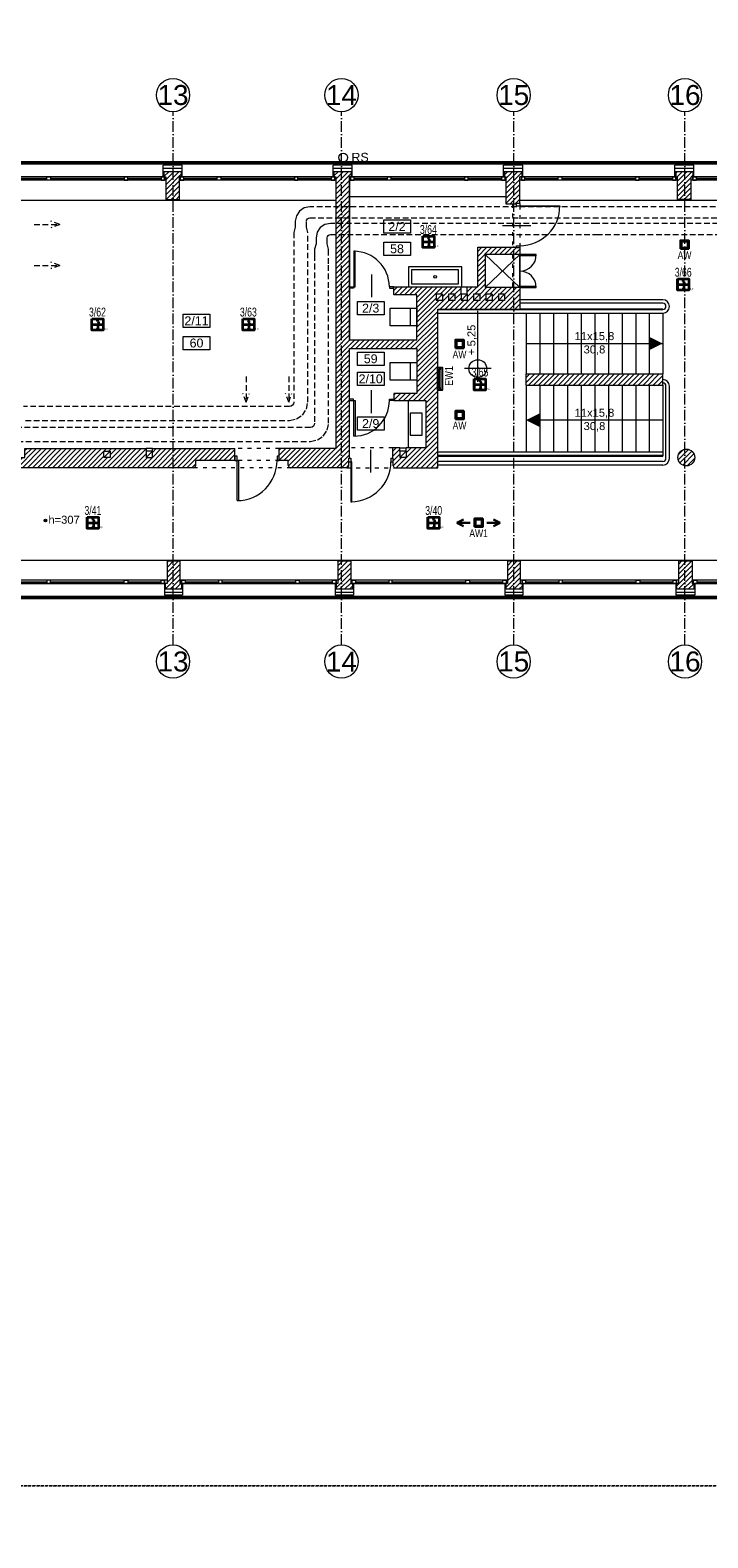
# Model space of a CAD drawing. Header units: millimetres. Extents: x 167773 to 185035, y -114105 to -66770.
# Tile 13 of 114: x 175827 to 177354, y -109222 to -105828. Entities that reach past the tile are written whole.
import ezdxf
from ezdxf.enums import TextEntityAlignment as Align

# ---------------------------------------------------------------- set-up
doc = ezdxf.new("R2010")
doc.units = ezdxf.units.MM
for name, pattern in [('ACAD_ISO03W100', [30, 12, -18]), ('ACAD_ISO10W100', [18, 12, -3, 0, -3]), ('DASHED', [0.75, 0.5, -0.25]), ('HIDDEN', [9.525, 6.35, -3.175])]:
    doc.linetypes.add(name, pattern=pattern)
doc.layers.get('0').update_dxf_attribs({"lineweight": 9})
doc.layers.add('!zakres', color=7, linetype='ACAD_ISO03W100', lineweight=60, true_color=0x8a14ff)
for name, color, linetype, lineweight in [('a-op_okna', 42, 'Continuous', 9), ('a-op_text', 7, 'Continuous', 9), ('a-osie', 20, 'ACAD_ISO10W100', 9), ('b-cienka', 9, 'Continuous', 9), ('b-drzwi', 6, 'Continuous', 9), ('b-izolacja', 8, 'BATTING', 9), ('b-okna', 6, 'Continuous', 9), ('b-przerywana1', 9, 'ACAD_ISO03W100', 9), ('b-widokowa', 7, 'Continuous', 9), ('b-ściany', 2, 'Continuous', 9), ('c-wyposazenie', 5, 'Continuous', 9), ('EL_Linia SSP', 240, 'Continuous', 35), ('EL_oprawy', 96, 'Continuous', 30), ('h-hatch', 8, 'Continuous', 9), ('opis text', 7, 'Continuous', 9)]:
    doc.layers.add(name, color=color, linetype=linetype, lineweight=lineweight)
doc.layers.add('El_Oświetlenie awaryjne', color=1, linetype='Continuous')
doc.layers.add('x-revclouds', color=190, linetype='HIDDEN', lineweight=9, plot=False)
doc.styles.add('Arial', font='arial.ttf')
doc.styles.add('arial 0.8', font='arial.ttf', dxfattribs={"width": 0.8})
doc.styles.add('ES1', font='ARIALN.TTF')
doc.styles.add('PPAB_100', font='arial.ttf', dxfattribs={"height": 18})
doc.styles.add('PPAB_50', font='arial.ttf', dxfattribs={"height": 8})
doc.linetypes.add('BATTING', pattern='A,0.0001,-0.1,[134,ltypeshp.shx,S=0.1,R=0,X=-0.1,Y=0],-0.2,[134,ltypeshp.shx,S=0.1,R=180,X=0.1,Y=0],-0.1', length=0.4001)
pattern_1 = [(45, (15000, 0), (-5.61266008, 5.61266008), [])]

# ---------------------------------------------------------------- blocks, each defined once
blk = doc.blocks.new('kotapozioma')
for p, q in [((49315.1, 119.4), (49395.1, 119.4)), ((49330.1, 104.4), (49330.1, 134.4))]:
    blk.add_line(p, q)
blk.add_circle((49330.1, 119.4), 10)
at = {"layer": 'opis text', "style": 'PPAB_50'}
for tag, p in [('ZNAK', (49345.1, 119.4)), ('WARTOSC', (49355.1, 119.4))]:
    blk.add_attdef(tag, text='', height=9, dxfattribs=at).set_placement(p, align=Align.BOTTOM_LEFT)
blk = doc.blocks.new('okno_')
at = {"layer": 'b-okna'}
for p, q in [((-166, -4), (-91, -4)), ((-83, -4), (83, -4)), ((91, -4), (166, -4))]:
    blk.add_line(p, q, dxfattribs=at)
for points in [[(-174, -8), (174, -8), (174, 0), (-174, 0)], [(-174, 0), (-166, 0), (-166, -8), (-174, -8)], [(-83, 0), (-91, 0), (-91, -8), (-83, -8)], [(83, 0), (91, 0), (91, -8), (83, -8)], [(166, 0), (174, 0), (174, -8), (166, -8)]]:
    blk.add_lwpolyline(points, close=True, dxfattribs=at)
blk = doc.blocks.new('A$C5690186C')
at = {"layer": 'EL_Linia SSP', "lineweight": 5}
h = blk.add_hatch(color=256, dxfattribs=at)
h.set_gradient(color1=(255, 0, 0), color2=(224, 0, 0), one_color=1, name='INVSPHERICAL')
h.paths.add_polyline_path([(-9.8, 0), (-9.8, 12.8), (-12.8, 12.8), (-12.8, 0)])
h.paths.add_polyline_path([(-9.8, -12.8), (-9.8, 0), (-12.8, 0), (-12.8, -12.8)])
at = {"layer": 'EL_Linia SSP'}
blk.add_hatch(color=256, dxfattribs=at).paths.add_polyline_path([(2, -9.8, 1), (0.1, -9.8, 1)])
for p, q in [((-12.8, 0), (12.8, 0)), ((1.1, -2.1), (1.1, -9.8))]:
    blk.add_line(p, q, dxfattribs=at)
at = {"layer": 'EL_Linia SSP', "color": 1, "linetype": 'Continuous'}
for p, q in [((-0.1, 8.5), (0.1, 9.4)), ((0.1, 7.7), (-0.1, 8.5)), ((0.1, 9.4), (0.7, 10.4)), ((0.6, 7), (0.1, 7.7)), ((1.4, 2.3), (0.4, 1.2)), ((0.7, 6.7), (0.6, 7)), ((0.7, 10.4), (1.8, 11.5)), ((1.1, 6.3), (0.7, 6.7)), ((1.1, 6.3), (1.4, 6)), ((1.4, 6), (1.6, 5.7)), ((2, 3.3), (1.4, 2.3)), ((1.6, 5.7), (2, 5)), ((2, 5), (2.2, 4.2)), ((2.2, 4.2), (2, 3.3))]:
    blk.add_line(p, q, dxfattribs=at)
at = {"layer": 'EL_Linia SSP'}
blk.add_lwpolyline([(-12.8, 12.8), (12.8, 12.8), (12.8, -12.8), (-12.8, -12.8)], close=True, dxfattribs=at)
blk.add_circle((1.1, -9.8), 0.938, dxfattribs=at)
at = {"layer": 'EL_Linia SSP', "color": 1}
blk.add_text('R,C', height=4, dxfattribs=at).set_placement((13.9, -11.8))
blk = doc.blocks.new('AW1')
for p, q in [((-65, 0), (-45, 10)), ((-25, 0), (-65, 0)), ((-65, 0), (-45, -10)), ((25, 0), (65, 0)), ((65, 0), (45, 10)), ((65, 0), (45, -10))]:
    blk.add_line(p, q)
for points in [[(-12.5, -12.5), (12.5, -12.5), (12.5, 12.5), (-12.5, 12.5)], [(-9.5, -9.5), (9.5, -9.5), (9.5, 9.5), (-9.5, 9.5)]]:
    blk.add_lwpolyline(points, close=True)
at = {"style": 'arial 0.8', "width": 0.8}
blk.add_text('AW1', height=23, dxfattribs=at).set_placement((0, -20), align=Align.TOP_CENTER)
blk = doc.blocks.new('AW')
for points in [[(-6.25, -6.25), (6.25, -6.25), (6.25, 6.25), (-6.25, 6.25)], [(-4.75, -4.75), (4.75, -4.75), (4.75, 4.75), (-4.75, 4.75)]]:
    blk.add_lwpolyline(points, close=True)
at = {"style": 'arial 0.8', "width": 0.8}
blk.add_text('AW', height=11.5, dxfattribs=at).set_placement((0, -10), align=Align.TOP_CENTER)
blk = doc.blocks.new('kanaly_went_2p')
at = {"layer": 'h-hatch', "linetype": 'HIDDEN', "lineweight": -2, "ltscale": 2, "extrusion": (0, -1e-16, -1)}
for p, q in [((3500.6, 612.8), (3490, 605.7)), ((3513, 615.2), (3500.6, 612.8)), ((3483, 595.2), (3480.5, 582.7)), ((3490, 605.7), (3483, 595.2)), ((3505.5, 582.7), (3506.1, 585.6)), ((3506.1, 585.6), (3507.7, 588)), ((3507.7, 588), (3510.1, 589.7)), ((3510.1, 589.7), (3513, 590.2))]:
    blk.add_line(p, q, dxfattribs=at)
at = {"layer": 'h-hatch', "linetype": 'HIDDEN', "lineweight": -2, "ltscale": 2, "extrusion": (-1e-16, 0, -1)}
for p, q in [((4113, 615.2), (3513, 615.2)), ((3513, 590.2), (4113, 590.2)), ((4159.9, 578), (3559.9, 578)), ((3559.9, 553), (4159.9, 553)), ((3467.8, 166.2), (2868.4, 166.2)), ((3416.5, 119), (2816.5, 119)), ((2872.4, 134.7), (3467.8, 134.7)), ((2816.5, 87.5), (3416.5, 87.5))]:
    blk.add_line(p, q, dxfattribs=at)
at = {"layer": 'h-hatch', "linetype": 'HIDDEN', "lineweight": -2, "ltscale": 2, "extrusion": (1e-16, 0, -1)}
for p, q in [((4713, 615.2), (4113, 615.2)), ((4113, 590.2), (4713, 590.2)), ((4757.1, 578), (4159.9, 578)), ((4159.9, 553), (4757.1, 553)), ((3514.7, 119), (3416.5, 119)), ((3416.5, 87.5), (3514.7, 87.5))]:
    blk.add_line(p, q, dxfattribs=at)
at = {"layer": 'h-hatch', "linetype": 'HIDDEN', "lineweight": -2, "ltscale": 2}
for p, q in [((2949.7, 575.4), (2930, 582.7)), ((3480.5, 582.7), (3480.5, 569.2)), ((3505.5, 569.2), (3505.5, 582.7)), ((3559.9, 578), (3547.4, 575.6)), ((2892.2, 575.4), (2949.7, 575.4)), ((2949.7, 575.4), (2930, 568.1)), ((3480.5, 569.2), (3477.2, 557.5)), ((3477.2, 557.5), (3477.2, 175.6)), ((3508.7, 557.5), (3505.5, 569.2)), ((3508.7, 175.6), (3508.7, 557.5)), ((3529.8, 558), (3527.4, 545.5)), ((3527.4, 545.5), (3527.4, 532)), ((3536.9, 568.5), (3529.8, 558)), ((3547.4, 575.6), (3536.9, 568.5)), ((3552.4, 545.5), (3552.9, 548.4)), ((3552.4, 532), (3552.4, 545.5)), ((3552.9, 548.4), (3554.6, 550.8)), ((3554.6, 550.8), (3557, 552.5)), ((3557, 552.5), (3559.9, 553)), ((3527.4, 532), (3524.1, 520.3)), ((3524.1, 520.3), (3524.1, 506.8)), ((3555.6, 520.3), (3552.4, 532)), ((3555.6, 506.8), (3555.6, 520.3)), ((2892.2, 483.5), (2949.7, 483.5)), ((2949.7, 483.5), (2930, 490.8)), ((2949.7, 483.5), (2930, 476.2)), ((3524.1, 506.8), (3524.1, 486.8)), ((3524.1, 486.8), (3524.1, 128.4)), ((3555.6, 486.8), (3555.6, 506.8)), ((3555.6, 128.4), (3555.6, 486.8)), ((3369.8, 233.3), (3369.8, 175.8)), ((3465.6, 233.3), (3465.6, 175.8)), ((3369.8, 175.8), (3362.5, 195.5)), ((3369.8, 175.8), (3377.1, 195.5)), ((3465.6, 175.8), (3458.3, 195.5)), ((3465.6, 175.8), (3472.9, 195.5)), ((3476.5, 172), (3474.5, 169)), ((3477.2, 175.6), (3476.5, 172)), ((3505.6, 160), (3508.7, 175.6)), ((3471.4, 166.9), (3467.8, 166.2)), ((3467.8, 134.7), (3483.5, 137.8)), ((3474.5, 169), (3471.4, 166.9)), ((3483.5, 137.8), (3496.7, 146.7)), ((3496.7, 146.7), (3505.6, 160)), ((3518.3, 119.7), (3514.7, 119)), ((3521.4, 121.8), (3518.3, 119.7)), ((3523.4, 124.8), (3521.4, 121.8)), ((3524.1, 128.4), (3523.4, 124.8)), ((3543.6, 99.5), (3552.5, 112.8)), ((3552.5, 112.8), (3555.6, 128.4)), ((3514.7, 87.5), (3530.3, 90.6)), ((3530.3, 90.6), (3543.6, 99.5))]:
    blk.add_line(p, q, dxfattribs=at)
blk = doc.blocks.new('866330')
for p, q in [((-144, 13), (-144, -13)), ((-144, 0), (144, 0)), ((144, 13), (144, -13))]:
    blk.add_line(p, q)
blk.add_lwpolyline([(-170, -32), (170, -32), (170, 32), (-170, 32)], close=True)
at = {"style": 'ES1', "flags": 1}
blk.add_attdef('TYP', (-181, 290), '', height=120, dxfattribs=at)
at = {"style": 'ES1'}
blk.add_attdef('KOD_ES', (-181, 130), '', height=120, dxfattribs=at)

msp = doc.modelspace()

# ---------------------------------------------------------------- hatches: boundary and pattern name
at = {"layer": 'a-op_text', "ltscale": 0.5}
h = msp.add_hatch(color=256, dxfattribs=at)
edge = h.paths.add_edge_path()
edge.add_arc((175861.3, -106932), 3, 0, 360)
at = {"layer": 'h-hatch'}
h = msp.add_hatch(dxfattribs=at)
h.set_pattern_fill('ANSI31', color=256, scale=2.5, style=0)
h.set_pattern_definition(pattern_1)
h.paths.add_polyline_path([(176163.4, -106157.9), (176167.4, -106157.9), (176167.4, -106145.9), (176128.4, -106145.9), (176128.4, -106157.9), (176129.9, -106157.9), (176132.4, -106157.9), (176132.4, -106208.9), (176163.4, -106208.9)])
h = msp.add_hatch(dxfattribs=at)
h.set_pattern_fill('ANSI31', color=256, scale=2.5, style=0)
h.set_pattern_definition(pattern_1)
h.paths.add_polyline_path([(176745.4, -106455.9), (176930.4, -106455.9), (176930.4, -106407.4), (176851.9, -106407.4), (176851.9, -106333.4), (176930.4, -106333.4), (176930.4, -106318.4), (176922.4, -106318.4), (176922.4, -106316.9), (176835.4, -106316.9), (176835.4, -106405.9), (176811.9, -106405.9), (176811.9, -106422.4), (176811.9, -106436.4), (176797.9, -106436.4), (176797.9, -106422.4), (176797.9, -106405.9), (176646.4, -106405.9), (176646.4, -106423.9), (176698.4, -106423.9), (176698.4, -106524.9), (176546.4, -106524.9), (176546.4, -106436.9), (176546.4, -106423.9), (176546.4, -106405.9), (176546.4, -106165.4), (176546.4, -106157.9), (176550.4, -106157.9), (176550.4, -106145.9), (176511.4, -106145.9), (176511.4, -106157.9), (176513.4, -106157.9), (176515.4, -106157.9), (176515.4, -106208.9), (176515.4, -106769.9), (176388.4, -106769.9), (176388.4, -106796.9), (176408.4, -106796.9), (176408.4, -106806.9, 0.414214), (176414.4, -106812.9), (176540.9, -106812.9, 0.414214), (176544.9, -106808.9), (176544.9, -106791.4), (176546.4, -106791.4), (176546.4, -106544.9), (176698.4, -106544.9), (176698.4, -106645.9), (176646.4, -106645.9), (176646.4, -106661.9), (176718.4, -106661.9), (176718.4, -106767.9), (176673.9, -106767.9), (176673.9, -106775.9), (176673.9, -106789.9), (176659.9, -106789.9), (176659.9, -106775.9), (176659.9, -106767.9), (176643.4, -106767.9), (176643.4, -106791.4), (176644.9, -106791.4), (176644.9, -106808.9, 0.414214), (176648.9, -106812.9), (176745.4, -106812.9)])
h.paths.add_polyline_path([(176741.9, -106436.4), (176741.9, -106422.4), (176755.9, -106422.4), (176755.9, -106436.4)], flags=16)
h.paths.add_polyline_path([(176769.9, -106436.4), (176769.9, -106422.4), (176783.9, -106422.4), (176783.9, -106436.4)], flags=16)
h.paths.add_polyline_path([(176825.9, -106436.4), (176825.9, -106422.4), (176839.9, -106422.4), (176839.9, -106436.4)], flags=16)
h.paths.add_polyline_path([(176853.9, -106436.4), (176853.9, -106422.4), (176867.9, -106422.4), (176867.9, -106436.4)], flags=16)
h.paths.add_polyline_path([(176881.9, -106436.4), (176881.9, -106422.4), (176895.9, -106422.4), (176895.9, -106436.4)], flags=16)
h = msp.add_hatch(dxfattribs=at)
h.set_pattern_fill('ANSI31', color=256, scale=2.5, style=0)
h.set_pattern_definition(pattern_1)
h.paths.add_polyline_path([(176930.4, -106157.9), (176934.9, -106157.9), (176934.9, -106145.9), (176895.4, -106145.9), (176895.4, -106157.9), (176896.9, -106157.9), (176899.4, -106157.9), (176899.4, -106219.9), (176922.4, -106219.9), (176922.4, -106218.4), (176930.4, -106218.4)])
h = msp.add_hatch(dxfattribs=at)
h.set_pattern_fill('ANSI31', color=256, scale=2.5, style=0)
h.set_pattern_definition(pattern_1)
h.paths.add_polyline_path([(177316.4, -106157.9), (177320.4, -106157.9), (177320.4, -106145.9), (177281.4, -106145.9), (177281.4, -106157.9), (177281.9, -106157.9), (177285.4, -106157.9), (177285.4, -106208.9), (177316.4, -106208.9)])
h = msp.add_hatch(dxfattribs=at)
h.set_pattern_fill('ANSI31', color=256, scale=2.5, style=0)
h.set_pattern_definition(pattern_1)
h.paths.add_polyline_path([(177252.4, -106601.9), (176944.4, -106601.9), (176944.4, -106626.9), (177252.4, -106626.9)])
h = msp.add_hatch(dxfattribs=at)
h.set_pattern_fill('ANSI31', color=256, scale=2.5, style=0)
h.set_pattern_definition(pattern_1)
h.paths.add_polyline_path([(176288.4, -106769.9), (176102.4, -106769.9), (176102.4, -106789.9), (176088.4, -106789.9), (176088.4, -106769.9), (175815.4, -106769.9), (175815.4, -106789.9), (175801.4, -106789.9), (175801.4, -106769.9), (175779.4, -106769.9), (175779.4, -106666.9), (175748.4, -106666.9), (175748.4, -106769.9), (175731.4, -106769.9), (175731.4, -106789.9), (175717.4, -106789.9), (175717.4, -106769.9), (175628.4, -106769.9), (175628.4, -106797.9), (175643.4, -106797.9), (175643.4, -106806.9, 0.414214), (175649.4, -106812.9), (176194.4, -106812.9, 0.414214), (176200.4, -106806.9), (176200.4, -106796.9), (176288.4, -106796.9)])
h.paths.add_polyline_path([(175993.4, -106789.9), (175993.4, -106775.9), (176007.4, -106775.9), (176007.4, -106789.9)], flags=16)
h.paths.add_polyline_path([(175782.4, -106789.9), (175768.4, -106789.9), (175768.4, -106775.9), (175782.4, -106775.9)], flags=16)
h = msp.add_hatch(dxfattribs=at)
h.set_pattern_fill('ANSI31', color=256, scale=2.5, style=0)
h.set_pattern_definition(pattern_1)
h.paths.add_polyline_path([(177324.4, -106789.9, 1), (177286.4, -106789.9, 1)])
h = msp.add_hatch(dxfattribs=at)
h.set_pattern_fill('ANSI31', color=256, scale=2.5, style=0)
h.set_pattern_definition(pattern_1)
h.paths.add_polyline_path([(176164.4, -107022.9), (176135.4, -107022.9), (176135.4, -107073.9), (176131.4, -107073.9), (176131.4, -107085.9), (176168.4, -107085.9), (176168.4, -107073.9), (176164.4, -107073.9)])
h = msp.add_hatch(dxfattribs=at)
h.set_pattern_fill('ANSI31', color=256, scale=2.5, style=0)
h.set_pattern_definition(pattern_1)
h.paths.add_polyline_path([(176549.4, -107022.9), (176520.4, -107022.9), (176520.4, -107073.9), (176516.4, -107073.9), (176516.4, -107085.9), (176553.4, -107085.9), (176553.4, -107073.9), (176551.9, -107073.9), (176549.4, -107073.9)])
h = msp.add_hatch(dxfattribs=at)
h.set_pattern_fill('ANSI31', color=256, scale=2.5, style=0)
h.set_pattern_definition(pattern_1)
h.paths.add_polyline_path([(176931.4, -107022.9), (176902.4, -107022.9), (176902.4, -107073.9), (176898.4, -107073.9), (176898.4, -107085.9), (176935.4, -107085.9), (176935.4, -107073.9), (176931.4, -107073.9)])
h = msp.add_hatch(dxfattribs=at)
h.set_pattern_fill('ANSI31', color=256, scale=2.5, style=0)
h.set_pattern_definition(pattern_1)
h.paths.add_polyline_path([(177318.4, -107022.9), (177287.4, -107022.9), (177287.4, -107073.9), (177283.4, -107073.9), (177283.4, -107085.9), (177322.4, -107085.9), (177322.4, -107073.9), (177320.9, -107073.9), (177318.4, -107073.9)])

# ---------------------------------------------------------------- linework, layer by layer
at = {"layer": '!zakres', "linetype": 'DASHED', "ltscale": 60, "const_width": 8, "flags": 128}
msp.add_lwpolyline([(170984.4, -106193.9), (170962.4, -106193.9), (170962.4, -106126.9), (179273.4, -106126.9), (179273.4, -107104.9), (170962.4, -107104.9), (170962.4, -106747.9), (170984.4, -106747.9), (170984.4, -106193.9)], close=True, dxfattribs=at)
at = {"layer": 'a-op_okna'}
for p, q in [((176955.4, -106268.4), (176890.9, -106268.4)), ((176596.4, -106377.9), (176596.4, -106429.3)), ((176596.4, -106689.9), (176596.4, -106638.5)), ((176594.9, -106824.1), (176594.9, -106772.7))]:
    msp.add_line(p, q, dxfattribs=at)
at = {"layer": 'a-op_text', "ltscale": 0.5}
for points in [[(176623.6, -106285.4), (176623.6, -106255.4), (176683.6, -106255.4), (176683.6, -106285.4)], [(176623.6, -106335.4), (176623.6, -106305.4), (176683.6, -106305.4), (176683.6, -106335.4)], [(176564.3, -106468.9), (176564.3, -106438.9), (176624.3, -106438.9), (176624.3, -106468.9)], [(176171.9, -106497.4), (176171.9, -106467.4), (176231.9, -106467.4), (176231.9, -106497.4)], [(176171.9, -106547.4), (176171.9, -106517.4), (176231.9, -106517.4), (176231.9, -106547.4)], [(176564.3, -106582.9), (176564.3, -106552.9), (176624.3, -106552.9), (176624.3, -106582.9)], [(176564.3, -106628), (176564.3, -106598), (176624.3, -106598), (176624.3, -106628)], [(176564.3, -106728.6), (176564.3, -106698.6), (176624.3, -106698.6), (176624.3, -106728.6)]]:
    msp.add_lwpolyline(points, close=True, dxfattribs=at)
msp.add_circle((175861.3, -106932), 3, dxfattribs=at)
at = {"layer": 'a-osie', "ltscale": 2}
for p, q in [((176148.9, -107211.9), (176148.9, -106011.9)), ((176528.4, -107211.9), (176528.4, -106011.9)), ((176916.4, -107211.9), (176916.4, -106011.9)), ((177302.4, -107211.9), (177302.4, -106011.9))]:
    msp.add_line(p, q, dxfattribs=at)
at = {"layer": 'a-osie', "linetype": 'Continuous'}
for centre in [(176148.9, -105974.4), (176528.4, -105974.4), (176916.4, -105974.4), (177302.4, -105974.4), (176148.9, -107249.4), (176528.4, -107249.4), (176916.4, -107249.4), (177302.4, -107249.4)]:
    msp.add_circle(centre, 37.5, dxfattribs=at)
at = {"layer": 'b-cienka'}
for p, q in [((175993.4, -106789.9), (176007.4, -106775.9)), ((176088.4, -106789.9), (176102.4, -106775.9)), ((176659.9, -106789.9), (176673.9, -106775.9))]:
    msp.add_line(p, q, dxfattribs=at)
at = {"layer": 'b-drzwi'}
for p, q in [((176922.4, -106218.4), (176922.4, -106223.4)), ((176922.4, -106223.4), (176930.4, -106223.4)), ((176930.4, -106218.4), (176930.4, -106223.4)), ((176922.4, -106313.4), (176930.4, -106313.4)), ((176922.4, -106313.4), (176922.4, -106318.4)), ((176930.4, -106313.4), (176930.4, -106318.4)), ((176544.9, -106791.4), (176549.9, -106791.4)), ((176549.9, -106791.4), (176549.9, -106799.4)), ((176639.9, -106791.4), (176639.9, -106799.4)), ((176639.9, -106791.4), (176644.9, -106791.4)), ((176544.9, -106799.4), (176549.9, -106799.4)), ((176639.9, -106799.4), (176644.9, -106799.4))]:
    msp.add_line(p, q, dxfattribs=at)
for points in [[(177020.4, -106225.4), (176930.4, -106225.4), (176930.4, -106223.4), (177020.4, -106223.4)], [(176556.4, -106325.9), (176556.4, -106405.9), (176559.4, -106405.9), (176559.4, -106325.9)], [(176555.9, -106408.9), (176546.9, -106408.9), (176546.9, -106405.9), (176555.9, -106405.9)], [(176636.9, -106408.9), (176645.9, -106408.9), (176645.9, -106405.9), (176636.9, -106405.9)], [(176555.9, -106658.9), (176546.9, -106658.9), (176546.9, -106661.9), (176555.9, -106661.9)], [(176556.4, -106741.9), (176556.4, -106661.9), (176559.4, -106661.9), (176559.4, -106741.9)], [(176636.9, -106658.9), (176645.9, -106658.9), (176645.9, -106661.9), (176636.9, -106661.9)], [(176288.4, -106796.9), (176293.4, -106796.9), (176293.4, -106786.9), (176288.4, -106786.9)], [(176383.4, -106796.9), (176388.4, -106796.9), (176388.4, -106786.9), (176383.4, -106786.9)], [(176293.4, -106796.9), (176296.4, -106796.9), (176296.4, -106886.9), (176293.4, -106886.9)], [(176551.9, -106889.4), (176551.9, -106799.4), (176549.9, -106799.4), (176549.9, -106889.4)]]:
    msp.add_lwpolyline(points, close=True, dxfattribs=at)
for centre, radius, start, end in [((176930.4, -106223.4), 90, 270, 0), ((176556.4, -106405.9), 80, 0, 90), ((176556.4, -106661.9), 80, 270, 0), ((176293.4, -106796.9), 90, 270, 0), ((176549.9, -106799.4), 90, 270, 0)]:
    msp.add_arc(centre, radius, start, end, dxfattribs=at)
at = {"layer": 'b-izolacja', "ltscale": 16}
for p, q in [((176126.4, -106138.9), (176169.4, -106138.9)), ((176509.4, -106138.9), (176552.4, -106138.9)), ((176893.4, -106138.9), (176936.9, -106138.9)), ((177279.4, -106138.9), (177322.4, -106138.9)), ((176129.4, -107092.9), (176170.4, -107092.9)), ((176514.4, -107092.9), (176555.4, -107092.9)), ((176896.4, -107092.9), (176937.4, -107092.9)), ((177281.4, -107092.9), (177324.4, -107092.9))]:
    msp.add_line(p, q, dxfattribs=at)
at = {"layer": 'b-izolacja', "ltscale": 2}
for p, q in [((176127.4, -106145.9), (176127.4, -106157.9)), ((176168.4, -106145.9), (176168.4, -106157.9)), ((176510.4, -106145.9), (176510.4, -106157.9)), ((176551.4, -106145.9), (176551.4, -106157.9)), ((176894.4, -106145.9), (176894.4, -106157.9)), ((176935.9, -106145.9), (176935.9, -106157.9)), ((177280.4, -106145.9), (177280.4, -106157.9)), ((177321.4, -106145.9), (177321.4, -106157.9)), ((176130.4, -107073.9), (176130.4, -107085.9)), ((176169.4, -107073.9), (176169.4, -107085.9)), ((176515.4, -107073.9), (176515.4, -107085.9)), ((176554.4, -107073.9), (176554.4, -107085.9)), ((176897.4, -107073.9), (176897.4, -107085.9)), ((176936.4, -107073.9), (176936.4, -107085.9)), ((177282.4, -107073.9), (177282.4, -107085.9)), ((177323.4, -107073.9), (177323.4, -107085.9))]:
    msp.add_line(p, q, dxfattribs=at)
at = {"layer": 'b-okna'}
for p, q in [((176132.4, -106165.9), (175779.4, -106165.9)), ((176126.4, -106157.9), (175785.4, -106157.9)), ((176515.4, -106165.9), (176163.4, -106165.9)), ((176509.4, -106157.9), (176169.4, -106157.9)), ((176899.4, -106165.9), (176546.4, -106165.9)), ((176893.4, -106157.9), (176552.4, -106157.9)), ((177285.4, -106165.9), (176930.4, -106165.9)), ((177279.4, -106157.9), (176936.9, -106157.9)), ((177672.4, -106165.9), (177316.4, -106165.9)), ((177666.4, -106157.9), (177322.4, -106157.9)), ((176135.4, -107065.9), (175776.4, -107065.9)), ((176129.4, -107073.9), (175782.4, -107073.9)), ((176520.4, -107065.9), (176164.4, -107065.9)), ((176514.4, -107073.9), (176170.4, -107073.9)), ((176902.4, -107065.9), (176549.4, -107065.9)), ((176896.4, -107073.9), (176555.4, -107073.9)), ((177287.4, -107065.9), (176931.4, -107065.9)), ((177287.4, -107073.9), (176937.4, -107073.9)), ((177671.4, -107065.9), (177318.4, -107065.9)), ((177665.4, -107073.9), (177318.4, -107073.9))]:
    msp.add_line(p, q, dxfattribs=at)
at = {"layer": 'b-przerywana1', "ltscale": 0.7}
for p, q in [((176913.4, -106219.9), (176913.4, -106316.9)), ((176930.4, -106223.4), (176930.4, -106313.4)), ((176913.4, -106333.4), (176913.4, -106407.4)), ((176388.4, -106769.9), (176288.4, -106769.9)), ((176643.4, -106767.9), (176546.4, -106767.9)), ((176414.4, -106812.9), (176194.4, -106812.9)), ((176388.4, -106796.9), (176288.4, -106796.9)), ((176540.9, -106812.9), (176648.9, -106812.9))]:
    msp.add_line(p, q, dxfattribs=at)
at = {"layer": 'b-widokowa'}
for p, q in [((171575.4, -106126.9), (179205.4, -106126.9)), ((176126.4, -106145.9), (176169.4, -106145.9)), ((176128.4, -106145.9), (176128.4, -106157.9)), ((176167.4, -106145.9), (176167.4, -106157.9)), ((176509.4, -106145.9), (176552.4, -106145.9)), ((176511.4, -106145.9), (176511.4, -106157.9)), ((176550.4, -106145.9), (176550.4, -106157.9)), ((176893.4, -106145.9), (176936.9, -106145.9)), ((176895.4, -106145.9), (176895.4, -106157.9)), ((176934.9, -106145.9), (176934.9, -106157.9)), ((177279.4, -106145.9), (177322.4, -106145.9)), ((177281.4, -106145.9), (177281.4, -106157.9)), ((177320.4, -106145.9), (177320.4, -106157.9)), ((175779.4, -106210.9), (176515.4, -106210.9)), ((176930.4, -106210.9), (177672.4, -106210.9)), ((177252.4, -106434.9), (176930.4, -106434.9)), ((177252.4, -106442.9), (176930.4, -106442.9)), ((176745.4, -106456.9), (177252.4, -106456.9)), ((176745.4, -106464.9), (177252.4, -106464.9)), ((177252.4, -106455.9), (176930.4, -106455.9)), ((176944.4, -106455.9), (176944.4, -106456.9)), ((176944.4, -106464.9), (176944.4, -106601.9)), ((176975.4, -106455.9), (176975.4, -106456.9)), ((176975.4, -106464.9), (176975.4, -106601.9)), ((177006.4, -106455.9), (177006.4, -106456.9)), ((177006.4, -106464.9), (177006.4, -106601.9)), ((177037.4, -106455.9), (177037.4, -106456.9)), ((177037.4, -106464.9), (177037.4, -106601.9)), ((177068.4, -106455.9), (177068.4, -106456.9)), ((177068.4, -106464.9), (177068.4, -106601.9)), ((177099.4, -106455.9), (177099.4, -106456.9)), ((177099.4, -106464.9), (177099.4, -106601.9)), ((177130.4, -106455.9), (177130.4, -106456.9)), ((177130.4, -106464.9), (177130.4, -106601.9)), ((177160.9, -106455.9), (177160.9, -106456.9)), ((177160.9, -106464.9), (177160.9, -106601.9)), ((177191.4, -106455.9), (177191.4, -106456.9)), ((177191.4, -106464.9), (177191.4, -106601.9)), ((177221.9, -106455.9), (177221.9, -106456.9)), ((177221.9, -106464.9), (177221.9, -106601.9)), ((177252.4, -106455.9), (177252.4, -106456.9)), ((177252.4, -106456.9), (177252.4, -106455.9)), ((177252.4, -106464.9), (177252.4, -106601.9)), ((176944.4, -106533.4), (177252.4, -106533.4)), ((176944.4, -106626.9), (176944.4, -106776.9)), ((176975.4, -106626.9), (176975.4, -106776.9)), ((177006.4, -106626.9), (177006.4, -106776.9)), ((177037.4, -106626.9), (177037.4, -106776.9)), ((177068.4, -106626.9), (177068.4, -106776.9)), ((177099.4, -106626.9), (177099.4, -106776.9)), ((177130.4, -106626.9), (177130.4, -106776.9)), ((177160.9, -106626.9), (177160.9, -106776.9)), ((177191.4, -106626.9), (177191.4, -106776.9)), ((177221.9, -106626.9), (177221.9, -106776.9)), ((177252.4, -106626.9), (177252.4, -106784.9)), ((177259.4, -106791.9), (177259.4, -106629.4)), ((177267.4, -106791.9), (177267.4, -106629.4)), ((177252.4, -106705.9), (176944.4, -106705.9)), ((176745.4, -106776.9), (177252.4, -106776.9)), ((176745.4, -106784.9), (177252.4, -106784.9)), ((176944.4, -106786.9), (176745.4, -106786.9)), ((176745.4, -106786.9), (177252.4, -106786.9)), ((176944.4, -106784.9), (176944.4, -106786.9)), ((177160.9, -106784.9), (177160.9, -106786.9)), ((177191.4, -106784.9), (177191.4, -106786.9)), ((177221.9, -106784.9), (177221.9, -106786.9)), ((177252.4, -106784.9), (177252.4, -106786.9)), ((177252.4, -106798.9), (176745.4, -106798.9)), ((177252.4, -106806.9), (176745.4, -106806.9)), ((172720.4, -107020.9), (178454.4, -107020.9)), ((176129.4, -107085.9), (176170.4, -107085.9)), ((176131.4, -107073.9), (176131.4, -107085.9)), ((176168.4, -107073.9), (176168.4, -107085.9)), ((176514.4, -107085.9), (176555.4, -107085.9)), ((176516.4, -107073.9), (176516.4, -107085.9)), ((176553.4, -107073.9), (176553.4, -107085.9)), ((176896.4, -107085.9), (176937.4, -107085.9)), ((176898.4, -107073.9), (176898.4, -107085.9)), ((176935.4, -107073.9), (176935.4, -107085.9)), ((177281.4, -107085.9), (177324.4, -107085.9)), ((177283.4, -107073.9), (177283.4, -107085.9)), ((177322.4, -107073.9), (177322.4, -107085.9)), ((171575.4, -107104.9), (179205.4, -107104.9))]:
    msp.add_line(p, q, dxfattribs=at)
at = {"layer": 'b-widokowa', "ltscale": 0.5}
for p, q in [((176899.4, -106203.4), (176546.4, -106203.4)), ((176929.4, -106333.4), (176929.4, -106407.4)), ((176797.9, -106405.9), (176811.9, -106405.9)), ((176741.9, -106436.4), (176755.9, -106422.4)), ((176769.9, -106436.4), (176783.9, -106422.4)), ((176811.9, -106422.4), (176797.9, -106422.4)), ((176797.9, -106436.4), (176811.9, -106422.4)), ((176825.9, -106436.4), (176839.9, -106422.4)), ((176853.9, -106436.4), (176867.9, -106422.4)), ((176881.9, -106436.4), (176895.9, -106422.4)), ((176102.4, -106769.9), (176088.4, -106769.9)), ((176102.4, -106775.9), (176088.4, -106775.9)), ((176659.9, -106767.9), (176673.9, -106767.9)), ((176673.9, -106775.9), (176659.9, -106775.9))]:
    msp.add_line(p, q, dxfattribs=at)
at = {"layer": 'b-widokowa'}
for points in [[(177222.4, -106533.4, 30, 0, 0), (177252.4, -106533.4, 0, 0, 0)], [(176974.4, -106705.9, 30, 0, 0), (176944.4, -106705.9, 0, 0, 0)]]:
    msp.add_lwpolyline(points, format="xyseb", dxfattribs=at)
at = {"layer": 'b-widokowa', "ltscale": 0.5}
msp.add_lwpolyline([(175993.4, -106775.9), (176007.4, -106775.9), (176007.4, -106789.9), (175993.4, -106789.9)], close=True, dxfattribs=at)
msp.add_circle((176532.4, -106114.9), 10, dxfattribs=at)
at = {"layer": 'b-widokowa'}
for centre, radius, start, end in [((177252.4, -106449.9), 15, 270, 90), ((177252.4, -106449.9), 7, 270, 90), ((177252.4, -106629.4), 15, 0, 90), ((177252.4, -106629.4), 7, 0, 90), ((177252.4, -106791.9), 7, 270, 0), ((177252.4, -106791.9), 15, 270, 0)]:
    msp.add_arc(centre, radius, start, end, dxfattribs=at)
at = {"layer": 'b-ściany'}
for p, q in [((176126.4, -106157.9), (176126.4, -106131.9)), ((176169.4, -106131.9), (176126.4, -106131.9)), ((176169.4, -106157.9), (176169.4, -106131.9)), ((176509.4, -106157.9), (176509.4, -106131.9)), ((176552.4, -106131.9), (176509.4, -106131.9)), ((176552.4, -106157.9), (176552.4, -106131.9)), ((176893.4, -106157.9), (176893.4, -106131.9)), ((176936.9, -106131.9), (176893.4, -106131.9)), ((176936.9, -106157.9), (176936.9, -106131.9)), ((177279.4, -106157.9), (177279.4, -106131.9)), ((177322.4, -106131.9), (177279.4, -106131.9)), ((177322.4, -106157.9), (177322.4, -106131.9)), ((176126.4, -106157.9), (176126.4, -106157.9)), ((176126.4, -106157.9), (176132.4, -106157.9)), ((176129.4, -106157.9), (176129.4, -106157.9)), ((176132.4, -106157.9), (176132.4, -106208.9)), ((176169.4, -106157.9), (176163.4, -106157.9)), ((176163.4, -106208.9), (176163.4, -106157.9)), ((176169.4, -106157.9), (176169.4, -106157.9)), ((176509.4, -106157.9), (176509.4, -106157.9)), ((176509.4, -106157.9), (176515.4, -106157.9)), ((176511.4, -106157.9), (176511.4, -106157.9)), ((176515.4, -106157.9), (176515.4, -106208.9)), ((176546.4, -106424.9), (176546.4, -106157.9)), ((176552.4, -106157.9), (176546.4, -106157.9)), ((176552.4, -106157.9), (176552.4, -106157.9)), ((176893.4, -106157.9), (176893.4, -106157.9)), ((176893.4, -106157.9), (176899.4, -106157.9)), ((176896.4, -106157.9), (176896.4, -106157.9)), ((176936.9, -106157.9), (176930.4, -106157.9)), ((176936.9, -106157.9), (176936.9, -106157.9)), ((177279.4, -106157.9), (177279.4, -106157.9)), ((177279.4, -106157.9), (177285.4, -106157.9)), ((177281.4, -106157.9), (177281.4, -106157.9)), ((177285.4, -106208.9), (177285.4, -106157.9)), ((177316.4, -106208.9), (177316.4, -106157.9)), ((177322.4, -106157.9), (177316.4, -106157.9)), ((177322.4, -106157.9), (177322.4, -106157.9)), ((176132.4, -106208.9), (176163.4, -106208.9)), ((176515.4, -106208.9), (176515.4, -106769.9)), ((177316.4, -106208.9), (177285.4, -106208.9)), ((176922.4, -106219.9), (176922.4, -106218.4)), ((176922.4, -106316.9), (176922.4, -106318.4)), ((176546.4, -106524.9), (176546.4, -106436.9)), ((176745.4, -106812.9), (176745.4, -106455.9)), ((176745.4, -106455.9), (176930.4, -106455.9)), ((176546.4, -106767.9), (176546.4, -106544.9)), ((176944.4, -106601.9), (177252.4, -106601.9)), ((176944.4, -106626.9), (176944.4, -106601.9)), ((177252.4, -106626.9), (177252.4, -106601.9)), ((176944.4, -106626.9), (177252.4, -106626.9)), ((176288.4, -106796.9), (176288.4, -106769.9)), ((176515.4, -106769.9), (176388.4, -106769.9)), ((176388.4, -106796.9), (176388.4, -106769.9)), ((176544.9, -106791.4), (176546.4, -106791.4)), ((176643.4, -106791.4), (176644.9, -106791.4)), ((176194.4, -106812.9), (175649.4, -106812.9)), ((176288.4, -106796.9), (176200.4, -106796.9)), ((176200.4, -106806.9), (176200.4, -106796.9)), ((176408.4, -106796.9), (176388.4, -106796.9)), ((176408.4, -106806.9), (176408.4, -106796.9)), ((176135.4, -107022.9), (176135.4, -107073.9)), ((176135.4, -107022.9), (176164.4, -107022.9)), ((176164.4, -107022.9), (176164.4, -107073.9)), ((176520.4, -107022.9), (176520.4, -107073.9)), ((176520.4, -107022.9), (176549.4, -107022.9)), ((176549.4, -107022.9), (176549.4, -107073.9)), ((176902.4, -107022.9), (176902.4, -107073.9)), ((176902.4, -107022.9), (176931.4, -107022.9)), ((176931.4, -107022.9), (176931.4, -107073.9)), ((177287.4, -107022.9), (177287.4, -107073.9)), ((177287.4, -107022.9), (177318.4, -107022.9)), ((177318.4, -107022.9), (177318.4, -107073.9)), ((176129.4, -107073.9), (176129.4, -107099.9)), ((176135.4, -107073.9), (176129.4, -107073.9)), ((176164.4, -107073.9), (176164.4, -107073.9)), ((176164.4, -107073.9), (176170.4, -107073.9)), ((176170.4, -107073.9), (176170.4, -107099.9)), ((176514.4, -107073.9), (176514.4, -107099.9)), ((176520.4, -107073.9), (176514.4, -107073.9)), ((176549.4, -107073.9), (176549.4, -107073.9)), ((176549.4, -107073.9), (176555.4, -107073.9)), ((176555.4, -107073.9), (176555.4, -107099.9)), ((176896.4, -107073.9), (176896.4, -107099.9)), ((176902.4, -107073.9), (176896.4, -107073.9)), ((176931.4, -107073.9), (176931.4, -107073.9)), ((176931.4, -107073.9), (176937.4, -107073.9)), ((176937.4, -107073.9), (176937.4, -107099.9)), ((177281.4, -107073.9), (177281.4, -107099.9)), ((177287.4, -107073.9), (177281.4, -107073.9)), ((177318.4, -107073.9), (177318.4, -107073.9)), ((177318.4, -107073.9), (177324.4, -107073.9)), ((177324.4, -107073.9), (177324.4, -107099.9)), ((176170.4, -107099.9), (176129.4, -107099.9)), ((176555.4, -107099.9), (176514.4, -107099.9)), ((176937.4, -107099.9), (176896.4, -107099.9)), ((177324.4, -107099.9), (177281.4, -107099.9))]:
    msp.add_line(p, q, dxfattribs=at)
at = {"layer": 'b-ściany', "ltscale": 0.5}
for p, q in [((176546.4, -106165.4), (176546.4, -106405.9)), ((176899.4, -106219.9), (176899.4, -106157.9)), ((176930.4, -106218.4), (176930.4, -106157.9)), ((176922.4, -106219.9), (176899.4, -106219.9)), ((176930.4, -106218.4), (176922.4, -106218.4)), ((176835.4, -106405.9), (176835.4, -106316.9)), ((176835.4, -106316.9), (176922.4, -106316.9)), ((176851.9, -106333.4), (176851.9, -106407.4)), ((176930.4, -106333.4), (176851.9, -106333.4)), ((176930.4, -106318.4), (176922.4, -106318.4)), ((176930.4, -106318.4), (176930.4, -106333.4)), ((176546.4, -106405.9), (176546.4, -106405.9)), ((176546.4, -106405.9), (176546.4, -106423.9)), ((176646.4, -106423.9), (176646.4, -106405.9)), ((176646.4, -106405.9), (176797.9, -106405.9)), ((176797.9, -106422.4), (176797.9, -106405.9)), ((176811.9, -106422.4), (176811.9, -106405.9)), ((176811.9, -106405.9), (176835.4, -106405.9)), ((176930.4, -106407.4), (176851.9, -106407.4)), ((176930.4, -106407.4), (176930.4, -106455.9)), ((176546.4, -106423.9), (176546.4, -106423.9)), ((176546.4, -106423.9), (176546.4, -106524.9)), ((176698.4, -106423.9), (176646.4, -106423.9)), ((176698.4, -106524.9), (176698.4, -106423.9)), ((176741.9, -106422.4), (176741.9, -106436.4)), ((176755.9, -106422.4), (176741.9, -106422.4)), ((176755.9, -106436.4), (176741.9, -106436.4)), ((176755.9, -106422.4), (176755.9, -106436.4)), ((176769.9, -106422.4), (176769.9, -106436.4)), ((176783.9, -106422.4), (176769.9, -106422.4)), ((176783.9, -106436.4), (176769.9, -106436.4)), ((176783.9, -106422.4), (176783.9, -106436.4)), ((176797.9, -106422.4), (176797.9, -106436.4)), ((176811.9, -106436.4), (176797.9, -106436.4)), ((176811.9, -106422.4), (176811.9, -106436.4)), ((176825.9, -106422.4), (176825.9, -106436.4)), ((176839.9, -106422.4), (176825.9, -106422.4)), ((176839.9, -106436.4), (176825.9, -106436.4)), ((176839.9, -106422.4), (176839.9, -106436.4)), ((176853.9, -106422.4), (176853.9, -106436.4)), ((176867.9, -106422.4), (176853.9, -106422.4)), ((176867.9, -106436.4), (176853.9, -106436.4)), ((176867.9, -106422.4), (176867.9, -106436.4)), ((176881.9, -106422.4), (176881.9, -106436.4)), ((176895.9, -106422.4), (176881.9, -106422.4)), ((176895.9, -106436.4), (176881.9, -106436.4)), ((176895.9, -106422.4), (176895.9, -106436.4)), ((176546.4, -106524.9), (176698.4, -106524.9)), ((176546.4, -106791.4), (176546.4, -106544.9)), ((176546.4, -106544.9), (176698.4, -106544.9)), ((176698.4, -106544.9), (176698.4, -106645.9)), ((176698.4, -106645.9), (176646.4, -106645.9)), ((176646.4, -106645.9), (176646.4, -106661.9)), ((176646.4, -106661.9), (176718.4, -106661.9)), ((176718.4, -106661.9), (176718.4, -106767.9)), ((176544.9, -106808.9), (176544.9, -106791.4)), ((176659.9, -106767.9), (176643.4, -106767.9)), ((176643.4, -106767.9), (176643.4, -106791.4)), ((176644.9, -106808.9), (176644.9, -106791.4)), ((176659.9, -106775.9), (176659.9, -106767.9)), ((176659.9, -106775.9), (176659.9, -106789.9)), ((176673.9, -106789.9), (176659.9, -106789.9)), ((176673.9, -106775.9), (176673.9, -106767.9)), ((176718.4, -106767.9), (176673.9, -106767.9)), ((176673.9, -106775.9), (176673.9, -106789.9)), ((176540.9, -106812.9), (176414.4, -106812.9)), ((176648.9, -106812.9), (176745.4, -106812.9))]:
    msp.add_line(p, q, dxfattribs=at)
at = {"layer": 'b-ściany'}
msp.add_lwpolyline([(175643.4, -106797.9), (175628.4, -106797.9), (175628.4, -106769.9), (175717.4, -106769.9), (175717.4, -106789.9), (175731.4, -106789.9), (175731.4, -106769.9), (175748.4, -106769.9), (175748.4, -106666.9), (175779.4, -106666.9), (175779.4, -106769.9), (175801.4, -106769.9), (175801.4, -106789.9), (175815.4, -106789.9), (175815.4, -106769.9), (176088.4, -106769.9), (176088.4, -106789.9), (176102.4, -106789.9), (176102.4, -106769.9), (176288.4, -106769.9)], dxfattribs=at)
msp.add_circle((177305.4, -106789.9), 19, dxfattribs=at)
for centre, start, end in [((176194.4, -106806.9), 270, 0), ((176414.4, -106806.9), 180, 270)]:
    msp.add_arc(centre, 6, start, end, dxfattribs=at)
at = {"layer": 'b-ściany', "ltscale": 0.5}
for centre, start, end in [((176540.9, -106808.9), 270, 0), ((176648.9, -106808.9), 180, 270)]:
    msp.add_arc(centre, 4, start, end, dxfattribs=at)
at = {"layer": 'c-wyposazenie'}
for p, q in [((176930.4, -106333.4), (176930.4, -106407.4)), ((176799.4, -106405.9), (176799.4, -106360.9)), ((176678.4, -106661.9), (176678.4, -106767.9))]:
    msp.add_line(p, q, dxfattribs=at)
for points in [[(176851.9, -106333.4), (176930.4, -106407.4)], [(176851.9, -106407.4), (176930.4, -106333.4)], [(176799.4, -106405.9), (176799.4, -106360.9), (176679.4, -106360.9), (176679.4, -106405.9)]]:
    msp.add_lwpolyline(points, dxfattribs=at)
for points in [[(176930.4, -106335.4), (176967.4, -106335.4), (176967.4, -106333.4), (176930.4, -106333.4)], [(176686.4, -106398.9), (176792.4, -106398.9), (176792.4, -106367.9), (176686.4, -106367.9)], [(176930.4, -106407.4), (176967.4, -106407.4), (176967.4, -106405.4), (176930.4, -106405.4)], [(176638.4, -106493.9), (176638.4, -106453.9), (176698.4, -106453.9), (176698.4, -106493.9)], [(176638.4, -106493.9), (176638.4, -106453.9), (176683.4, -106453.9), (176683.4, -106493.9)], [(176638.4, -106615.9), (176638.4, -106575.9), (176698.4, -106575.9), (176698.4, -106615.9)], [(176638.4, -106615.9), (176638.4, -106575.9), (176683.4, -106575.9), (176683.4, -106615.9)], [(176710.4, -106689.9), (176683.4, -106689.9), (176683.4, -106739.9), (176710.4, -106739.9)]]:
    msp.add_lwpolyline(points, close=True, dxfattribs=at)
msp.add_circle((176739.4, -106383.4), 3, dxfattribs=at)
for centre, start, end in [((176930.4, -106333.4), 270, 0), ((176930.4, -106407.4), 0, 90)]:
    msp.add_arc(centre, 37, start, end, dxfattribs=at)
at = {"layer": 'x-revclouds'}
for points in [[(182773.4, -109104.9), (167773.4, -109104.9), (167773.4, -104104.9), (182773.4, -104104.9)], [(182773.4, -109104.9), (167773.4, -109104.9), (167773.4, -104104.9), (182773.4, -104104.9)], [(182773.4, -114104.9), (167773.4, -114104.9), (167773.4, -109104.9), (182773.4, -109104.9)]]:
    msp.add_lwpolyline(points, close=True, dxfattribs=at)

# ---------------------------------------------------------------- block references
at = {"layer": 'b-okna', "xscale": -1, "rotation": 180}
for p in [(175955.9, -106165.9), (176339.4, -106165.9), (176722.9, -106165.9), (177107.9, -106165.9), (177494.4, -106165.9)]:
    msp.add_blockref('okno_', p, dxfattribs=at)
at = {"layer": 'b-okna'}
for p in [(175955.9, -107065.9), (176342.4, -107065.9), (176725.9, -107065.9), (177109.4, -107065.9), (177494.9, -107065.9)]:
    msp.add_blockref('okno_', p, dxfattribs=at)
at = {"layer": 'EL_Linia SSP'}
for p in [(176724.2, -106304.6), (177298.4, -106400.8), (175978.7, -106490.4), (176318.7, -106490.4), (176840.4, -106625.4), (175968.4, -106936.9), (176735.9, -106936.9)]:
    msp.add_blockref('A$C5690186C', p, dxfattribs=at)
at = {"layer": 'EL_oprawy'}
for name, p, xscale, yscale, zscale in [('AW', (177301.4, -106310.9), 1.5, 1.5, 1.5), ('AW', (176794.4, -106534.4), 1.5, 1.5, 1.5), ('AW', (176794.4, -106694.4), 1.5, 1.5, 1.5), ('AW1', (176837.4, -106936.9), 0.75, 0.75, 0.75)]:
    msp.add_blockref(name, p, dxfattribs=dict(at, xscale=xscale, yscale=yscale, zscale=zscale))
at = {"layer": 'El_Oświetlenie awaryjne'}
ref = msp.add_blockref('866330', (176750.2, -106612.9), dxfattribs=dict(at, xscale=-0.150000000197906, yscale=0.1500000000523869, zscale=0.1499999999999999, rotation=270))
ref.add_attrib('KOD_ES', 'EW1', (176779.5, -106628.8), dxfattribs={"layer": '0', "height": 18, "rotation": 90, "style": 'ES1'})
at = {"layer": 'h-hatch'}
msp.add_blockref('kanaly_went_2p', (172943.9, -106841.1), dxfattribs=at)
at = {"layer": 'opis text', "xscale": 2, "yscale": 2, "zscale": 2, "rotation": 90}
msp.add_blockref('kotapozioma', (177074.4, -205250.1), dxfattribs=at).add_auto_attribs({'WARTOSC': '5,25', 'ZNAK': '+'})

# ---------------------------------------------------------------- texts
at = {"layer": 'a-op_text', "ltscale": 0.5, "attachment_point": 5, "style": 'PPAB_100'}
for s, insert, char_height, width in [('RS', (176570.4, -106114.4), 20, 60), ('2/2', (176653.6, -106270.4), 20, 60), ('{\\fArial|b0|i0|c238|p34;58}', (176653.6, -106320.4), 20, 60), ('2/3', (176594.3, -106453.9), 20, 60), ('2/11', (176201.9, -106482.4), 20, 60), ('11x15,8\\P30{\\fArial|b0|i0|c238|p34;,8}', (177098.4, -106533.4), 18, 104.303), ('{\\fArial|b0|i0|c238|p34;60}', (176201.9, -106532.4), 20, 60), ('{\\fArial|b0|i0|c238|p34;59}', (176594.3, -106567.9), 20, 60), ('2/10', (176594.3, -106613), 20, 60), ('11x15,8\\P30{\\fArial|b0|i0|c238|p34;,8}', (177098.4, -106705.9), 18, 104.303), ('2/9', (176594.3, -106713.6), 20, 60), ('{\\fArial|b0|i0|c238|p34;h=307}', (175903.5, -106930.2), 18, 94.824)]:
    msp.add_mtext(s, dxfattribs=dict(at, insert=insert, char_height=char_height, width=width))
at = {"layer": 'a-osie', "linetype": 'ACAD_ISO10W100', "char_height": 45, "width": 4405.783, "attachment_point": 5, "style": 'PPAB_100'}
for s, insert in [('13', (176148.9, -105974.4)), ('14', (176528.4, -105974.4)), ('15', (176916.4, -105974.4)), ('16', (177302.4, -105974.4)), ('13', (176148.9, -107249.4)), ('14', (176528.4, -107249.4)), ('15', (176916.4, -107249.4)), ('16', (177302.4, -107249.4))]:
    msp.add_mtext(s, dxfattribs=dict(at, insert=insert))
at = {"layer": 'EL_Linia SSP', "style": 'Arial', "width": 0.7}
for s, p in [('3/64', (176724.2, -106286.8)), ('3/66', (177298.4, -106383)), ('3/62', (175978.7, -106472.6)), ('3/63', (176318.7, -106472.6)), ('3/65', (176840.4, -106607.6)), ('3/41', (175968.4, -106919.1)), ('3/40', (176736.2, -106919.1))]:
    msp.add_text(s, height=20, dxfattribs=at).set_placement(p, align=Align.CENTER)

doc.saveas('drawing.dxf')
